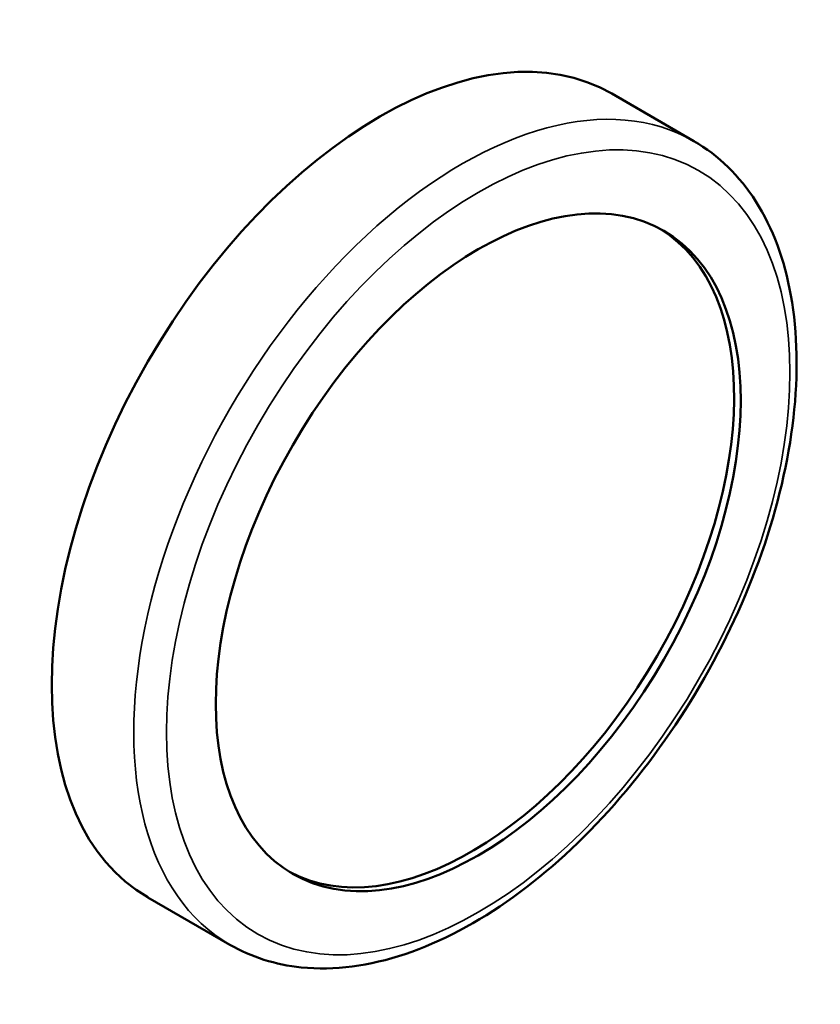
# Model space of a CAD drawing. Header units: inches. Extents: x 0 to 136, y 2 to 86.
# Tile 66 of 71: x 116.934 to 117.797, y 57.501 to 58.562. Entities that reach past the tile are written whole.
import ezdxf

# ---------------------------------------------------------------- set-up
doc = ezdxf.new("R2010")
doc.units = ezdxf.units.IN
doc.header["$LTSCALE"] = 4
doc.header["$MEASUREMENT"] = 0
doc.layers.add('Visible (ANSI)', color=7, linetype='Continuous', lineweight=50)
doc.layers.add('Visible Narrow (ANSI)', color=7, linetype='Continuous', lineweight=35)

msp = doc.modelspace()

# ---------------------------------------------------------------- linework, layer by layer
at = {"layer": 'Visible (ANSI)'}
for p, q in [((117.6607, 58.431), (117.5723, 58.4821)), ((117.1607, 57.565), (117.0723, 57.616))]:
    msp.add_line(p, q, dxfattribs=at)
for centre, major_axis, start_param, end_param in [((117.3223, 58.0491), (-0.25, -0.433), 3.141593, 6.283185), ((117.4213, 57.9919), (0.2, 0.3464), 3.159271, 6.265507)]:
    msp.add_ellipse(centre, major_axis=major_axis, ratio=0.57735, start_param=start_param, end_param=end_param, dxfattribs=at)
msp.add_ellipse((117.4284, 57.9878), major_axis=(-0.2, -0.3464), ratio=0.57735, dxfattribs=at)
msp.add_open_spline([(117.6607, 58.431), (117.6874, 58.4156), (117.7101, 58.3933), (117.7459, 58.3372), (117.7585, 58.3028), (117.7726, 58.2242), (117.7734, 58.1797), (117.7627, 58.0858), (117.7511, 58.0366), (117.7168, 57.9387), (117.6942, 57.89), (117.6404, 57.7981), (117.6091, 57.7547), (117.541, 57.6775), (117.5041, 57.6436), (117.4278, 57.5888), (117.3884, 57.5679), (117.3112, 57.542), (117.2732, 57.5369), (117.21, 57.5434), (117.1839, 57.5516), (117.1607, 57.565)], degree=3, knots=[0.785398, 0.785398, 0.785398, 0.785398, 1.077034, 1.077034, 1.385191, 1.385191, 1.711222, 1.711222, 2.039607, 2.039607, 2.366597, 2.366597, 2.692982, 2.692982, 3.020048, 3.020048, 3.348486, 3.348486, 3.673919, 3.673919, 3.926991, 3.926991, 3.926991, 3.926991], dxfattribs=at)
at = {"layer": 'Visible Narrow (ANSI)'}
msp.add_ellipse((117.4107, 57.998), major_axis=(0.25, 0.433), ratio=0.57735, start_param=0, end_param=3.141593, dxfattribs=at)
msp.add_ellipse((117.4284, 57.9878), major_axis=(0.2375, 0.4114), ratio=0.57735, dxfattribs=at)

doc.saveas('drawing.dxf')
